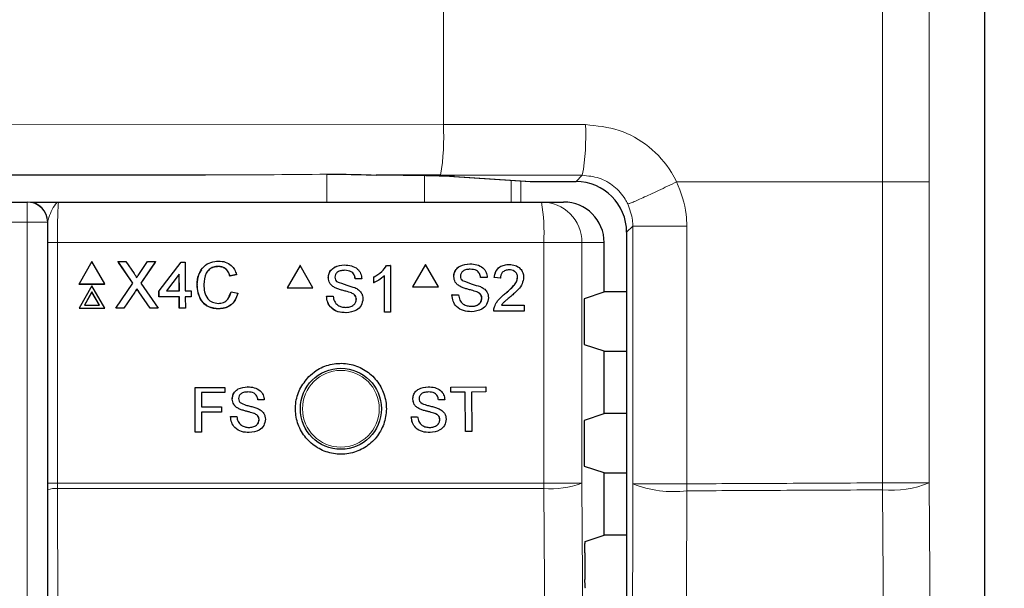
# Paper-space layout 'Blatt3' of a CAD drawing. Header units: millimetres. Extents: x 5 to 418, y 2 to 292.
# Tile 39 of 55: x 125 to 137, y 190 to 197. Entities that reach past the tile are written whole.
import ezdxf

# ---------------------------------------------------------------- set-up
doc = ezdxf.new("R2010")
doc.units = ezdxf.units.MM
doc.layers.add('SLD-0', color=7, linetype='Continuous')
doc.styles.add('SLDTEXTSTYLE1', font='TXT', dxfattribs={"width": 0.605})
doc.dimstyles.new('SLDDIMSTYLE1', dxfattribs={"dimtxt": 3.5, "dimasz": 3.5, "dimexe": 0, "dimexo": 0.0625, "dimgap": 0.875, "dimtad": 1, "dimdec": 1, "dimlfac": 4, "dimrnd": 1e-09, "dimzin": 12, "dimdsep": 46, "dimtxsty": 'SLDTEXTSTYLE1', "dimsah": 1, "dimcen": 0.09, "dimadec": 0, "dimazin": 3, "dimtfac": 1, "dimtofl": 0, "dimtmove": 0, "dimatfit": 3, "dimfxl": 1, "dimfrac": 2, "dimtolj": 1, "dimtzin": 12, "dimarcsym": 0})

# ---------------------------------------------------------------- blocks, each defined once
blk = doc.blocks.new('_D_14')
at = {"layer": 'SLD-0', "color": 7}
for p, q in [((135.067, 252.015), (148.992, 252.015)), ((147.992, 252.015), (147.992, 99.325)), ((134.526, 99.325), (148.992, 99.325))]:
    blk.add_line(p, q, dxfattribs=at)
for points in [[(147.992, 252.015), (147.532, 248.515), (148.452, 248.515)], [(147.992, 99.325), (148.452, 102.825), (147.532, 102.825)]]:
    blk.add_solid(points, dxfattribs=at)
at = {"layer": 'SLD-0', "color": 7, "insert": (143.48, 169.654), "char_height": 3.5, "attachment_point": 1, "rotation": 90, "style": 'SLDTEXTSTYLE1'}
blk.add_mtext('610,8', dxfattribs=at)

psp = doc.layouts.new('Blatt3')

# ---------------------------------------------------------------- linework, layer by layer
at = {"color": 7, "linetype": 'Continuous', "lineweight": 18}
for p, q in [((136.6759, 131.8449), (136.6759, 214.5853)), ((129.9952, 214.3511), (129.9952, 195.4719)), ((135.4151, 194.7651), (135.4151, 214.3573)), ((135.9916, 214.3573), (135.9916, 194.7651)), ((117.3338, 195.484), (129.9952, 195.4719)), ((127.0575, 194.8498), (117.2997, 194.8591)), ((128.5554, 194.5151), (128.5554, 194.8574)), ((129.7628, 194.8405), (129.7628, 194.5151)), ((130.1319, 194.8287), (131.0752, 194.7673)), ((131.6316, 194.7673), (131.7095, 194.8452)), ((130.8295, 194.5151), (130.8295, 194.783)), ((130.9502, 194.7751), (130.9502, 194.5151)), ((131.0671, 194.7675), (131.0752, 194.7673)), ((135.4151, 194.7651), (132.8738, 194.7651)), ((135.4152, 191.0513), (135.4152, 194.7651)), ((135.9916, 194.7651), (135.9916, 191.0513)), ((124.8586, 194.5151), (124.8586, 194.2651)), ((124.8586, 194.2651), (109.1, 194.2651)), ((124.8586, 173.348), (124.8586, 194.2651)), ((125.1086, 194.2651), (124.8586, 194.2651)), ((125.1086, 194.2651), (125.1086, 173.348)), ((125.1111, 194.2651), (125.1086, 194.2651)), ((132.333, 194.2189), (132.2565, 194.1424)), ((132.9996, 194.2189), (132.333, 194.2189)), ((132.333, 191.0393), (132.333, 194.2189)), ((132.9996, 194.2189), (132.9996, 193.5939)), ((125.1102, 191.0484), (125.1102, 194.0151)), ((125.1102, 194.0151), (125.231, 194.0151)), ((125.231, 194.0151), (125.231, 191.0484)), ((131.2336, 194.0151), (125.231, 194.0151)), ((131.2336, 191.0484), (131.2336, 194.0151)), ((131.7044, 194.0151), (131.2336, 194.0151)), ((131.7044, 194.0151), (131.7044, 191.0484)), ((131.9793, 194.0151), (131.7044, 194.0151)), ((132.9996, 193.5939), (132.9996, 191.0393)), ((126.1855, 193.404), (126.1846, 193.402)), ((126.2361, 193.4093), (126.2352, 193.4073)), ((135.4152, 191.0513), (135.9916, 191.0513)), ((125.1102, 191.0484), (125.231, 191.0484)), ((125.1151, 188.917), (125.1103, 190.9655)), ((125.231, 191.0484), (125.2312, 190.9821)), ((125.231, 191.0484), (131.2336, 191.0484)), ((125.2312, 190.9821), (125.236, 188.9193)), ((131.2333, 190.9821), (125.2312, 190.9821)), ((131.7044, 191.0484), (131.2336, 191.0484)), ((132.9996, 191.0393), (132.333, 191.0393))]:
    psp.add_line(p, q, dxfattribs=at)
at = {"color": 7, "linetype": 'Continuous', "lineweight": 25}
for p, q in [((136.676, 131.8449), (136.676, 214.5853)), ((105.3963, 194.8498), (127.0575, 194.8498)), ((128.5634, 194.8586), (128.5634, 194.8566)), ((129.961, 194.847), (129.1631, 194.8477)), ((130.1237, 194.829), (131.0671, 194.7675)), ((130.1237, 194.829), (130.1319, 194.8287)), ((131.0752, 194.7673), (131.6316, 194.7673)), ((109.1, 194.5151), (124.8586, 194.5151)), ((124.8586, 194.5151), (124.8611, 194.5151)), ((125.2461, 194.5151), (131.2051, 194.5151)), ((131.2051, 194.5151), (131.4786, 194.5151)), ((132.2565, 194.1424), (132.2565, 142.0627)), ((131.9793, 193.4063), (131.9793, 194.0151)), ((125.6551, 193.7799), (125.4973, 193.5058)), ((125.8146, 193.5058), (125.6551, 193.7799)), ((125.979, 193.7799), (125.9781, 193.778)), ((126.1627, 193.5151), (125.979, 193.7799)), ((125.979, 193.7799), (126.0766, 193.7799)), ((126.1616, 193.5135), (125.9841, 193.7693)), ((126.0766, 193.7799), (126.1773, 193.6348)), ((126.2447, 193.6347), (126.3441, 193.7799)), ((126.4431, 193.7799), (126.261, 193.5142)), ((126.4342, 193.7662), (126.2612, 193.5139)), ((126.3441, 193.7799), (126.4431, 193.7799)), ((126.4431, 193.7799), (126.4422, 193.778)), ((126.485, 193.4198), (126.7565, 193.7726)), ((126.7565, 193.7726), (126.808, 193.7726)), ((126.808, 193.7726), (126.8091, 193.4198)), ((128.2251, 193.7318), (128.0665, 193.4568)), ((128.2251, 193.7318), (128.224, 193.7318)), ((128.3837, 193.4568), (128.2251, 193.7318)), ((128.7743, 193.7392), (128.7732, 193.7392)), ((129.2934, 193.7318), (129.2922, 193.7318)), ((129.2934, 193.7318), (129.3408, 193.7318)), ((129.3408, 193.7318), (129.3396, 193.7318)), ((129.3408, 193.7318), (129.3408, 193.1568)), ((129.7738, 193.7451), (129.6153, 193.4701)), ((129.7738, 193.7451), (129.7725, 193.7451)), ((129.9324, 193.4701), (129.7738, 193.7451)), ((130.3228, 193.7525), (130.3216, 193.7525)), ((130.8081, 193.7451), (130.8068, 193.7451)), ((126.7348, 193.6263), (126.5759, 193.4198)), ((126.7339, 193.6243), (126.5765, 193.4198)), ((126.7348, 193.6263), (126.7339, 193.6243)), ((126.7345, 193.4198), (126.7339, 193.6243)), ((126.7354, 193.4198), (126.7348, 193.6263)), ((127.2163, 193.7211), (127.2154, 193.7191)), ((127.4411, 193.6187), (127.3601, 193.6013)), ((127.361, 193.6033), (127.3601, 193.6013)), ((127.442, 193.6207), (127.361, 193.6033)), ((127.442, 193.6207), (127.4411, 193.6187)), ((129.2671, 193.1568), (129.2671, 193.6049)), ((125.4973, 193.5058), (125.4963, 193.5038)), ((125.4963, 193.5038), (125.8136, 193.5038)), ((125.4973, 193.5058), (125.8146, 193.5058)), ((125.8146, 193.5058), (125.8136, 193.5038)), ((125.9513, 193.2067), (126.1627, 193.5151)), ((126.261, 193.5142), (126.4743, 193.2067)), ((126.9562, 193.4976), (126.9553, 193.4956)), ((128.5749, 193.5818), (128.5738, 193.5818)), ((128.9063, 193.5697), (128.9052, 193.5697)), ((128.9873, 193.5697), (128.9063, 193.5697)), ((129.1346, 193.5881), (129.1334, 193.5881)), ((129.1346, 193.5201), (129.1334, 193.5201)), ((129.1346, 193.5201), (129.1346, 193.5881)), ((130.1235, 193.595), (130.1222, 193.595)), ((130.4548, 193.5829), (130.4535, 193.5829)), ((130.5357, 193.5829), (130.4548, 193.5829)), ((130.6241, 193.5829), (130.6228, 193.5829)), ((130.6977, 193.5756), (130.6241, 193.5829)), ((130.6977, 193.5756), (130.6964, 193.5756)), ((130.9112, 193.5857), (130.9099, 193.5857)), ((125.656, 193.4809), (125.4981, 193.2067)), ((125.6562, 193.4061), (125.5629, 193.2441)), ((125.6553, 193.4041), (125.5632, 193.2441)), ((125.6562, 193.4061), (125.6553, 193.4041)), ((125.7484, 193.2441), (125.6553, 193.4041)), ((125.8155, 193.2067), (125.656, 193.4809)), ((125.7504, 193.2441), (125.6562, 193.4061)), ((126.1846, 193.402), (126.0492, 193.2047)), ((126.1855, 193.404), (126.0502, 193.2067)), ((126.2124, 193.4434), (126.2115, 193.4414)), ((126.3757, 193.2047), (126.2352, 193.4073)), ((126.3766, 193.2067), (126.2361, 193.4093)), ((126.485, 193.4198), (126.484, 193.4178)), ((126.4842, 193.3444), (126.484, 193.4178)), ((126.4852, 193.3464), (126.485, 193.4198)), ((126.5759, 193.4198), (126.7354, 193.4198)), ((126.8091, 193.4198), (126.8828, 193.4198)), ((126.8828, 193.4198), (126.883, 193.3464)), ((127.3513, 193.3546), (127.3754, 193.407)), ((127.3764, 193.409), (127.3754, 193.407)), ((127.3764, 193.409), (127.4574, 193.3902)), ((128.0665, 193.4568), (128.0653, 193.4568)), ((128.0665, 193.4568), (128.3837, 193.4568)), ((128.6597, 193.4575), (128.6586, 193.4575)), ((128.8598, 193.3938), (128.8587, 193.3938)), ((129.6153, 193.4701), (129.6139, 193.4701)), ((129.6153, 193.4701), (129.9324, 193.4701)), ((130.1014, 193.3691), (130.1001, 193.3691)), ((130.1014, 193.3691), (130.1824, 193.3691)), ((130.2083, 193.4707), (130.207, 193.4707)), ((130.4083, 193.407), (130.407, 193.407)), ((130.7568, 193.3852), (130.7555, 193.3852)), ((131.7368, 193.3256), (131.9793, 193.4063)), ((132.2565, 193.4063), (131.9793, 193.4063)), ((125.5629, 193.2441), (125.7504, 193.2441)), ((126.4852, 193.3464), (126.4842, 193.3444)), ((126.7347, 193.3444), (126.4842, 193.3444)), ((126.7356, 193.3464), (126.4852, 193.3464)), ((126.7356, 193.3464), (126.7347, 193.3444)), ((126.7351, 193.2047), (126.7347, 193.3444)), ((126.7361, 193.2067), (126.7356, 193.3464)), ((126.883, 193.3464), (126.8093, 193.3464)), ((126.8093, 193.3464), (126.8097, 193.2067)), ((126.882, 193.3444), (126.8093, 193.3444)), ((126.883, 193.3464), (126.882, 193.3444)), ((128.5528, 193.3559), (128.5517, 193.3559)), ((128.5528, 193.3559), (128.6338, 193.3559)), ((128.6338, 193.3559), (128.6327, 193.3559)), ((128.921, 193.3161), (128.9199, 193.3161)), ((130.4695, 193.3294), (130.4682, 193.3294)), ((130.7113, 193.2438), (130.9922, 193.2438)), ((130.9922, 193.2438), (130.9922, 193.1701)), ((125.4981, 193.2067), (125.4972, 193.2047)), ((125.4972, 193.2047), (125.8145, 193.2047)), ((125.4981, 193.2067), (125.8155, 193.2067)), ((125.8155, 193.2067), (125.8145, 193.2047)), ((125.9513, 193.2067), (125.9504, 193.2047)), ((126.0492, 193.2047), (125.9504, 193.2047)), ((126.0502, 193.2067), (125.9513, 193.2067)), ((126.0502, 193.2067), (126.0492, 193.2047)), ((126.3766, 193.2067), (126.3757, 193.2047)), ((126.4734, 193.2047), (126.3757, 193.2047)), ((126.4743, 193.2067), (126.3766, 193.2067)), ((126.4743, 193.2067), (126.4734, 193.2047)), ((126.7361, 193.2067), (126.7351, 193.2047)), ((126.8088, 193.2047), (126.7351, 193.2047)), ((126.8097, 193.2067), (126.7361, 193.2067)), ((126.8097, 193.2067), (126.8088, 193.2047)), ((127.2234, 193.1994), (127.2225, 193.1974)), ((128.7934, 193.1495), (128.7923, 193.1495)), ((129.2671, 193.1568), (129.266, 193.1568)), ((129.3408, 193.1568), (129.2671, 193.1568)), ((130.3419, 193.1627), (130.3407, 193.1627)), ((130.6167, 193.1701), (130.6154, 193.1701)), ((130.9922, 193.1701), (130.6167, 193.1701)), ((130.6244, 193.2212), (130.6231, 193.2212)), ((131.7303, 193.2006), (131.7303, 192.8795)), ((131.9793, 192.6738), (131.7368, 192.7546)), ((131.9793, 191.9063), (131.9793, 192.6738)), ((131.9793, 192.6738), (132.2565, 192.6738)), ((126.9299, 192.2277), (127.2962, 192.2283)), ((126.9304, 192.2277), (126.9299, 192.2277)), ((126.9309, 191.6777), (126.9299, 192.2277)), ((126.9304, 192.2277), (127.2968, 192.2283)), ((126.9314, 191.6777), (126.9304, 192.2277)), ((127.2969, 192.1649), (127.008, 192.1644)), ((127.008, 192.1644), (127.0083, 191.9881)), ((127.2968, 192.2283), (127.2962, 192.2283)), ((127.2968, 192.2283), (127.2969, 192.1649)), ((127.5791, 192.2359), (127.5786, 192.2359)), ((129.8067, 192.2357), (129.8061, 192.2357)), ((130.0879, 192.2314), (130.0873, 192.2314)), ((130.0879, 192.2314), (130.5174, 192.2357)), ((130.0885, 192.168), (130.0879, 192.2314)), ((130.0885, 192.168), (130.0879, 192.168)), ((130.2646, 192.1697), (130.0885, 192.168)), ((130.2694, 191.6832), (130.2646, 192.1697)), ((130.518, 192.1722), (130.342, 192.1705)), ((130.342, 192.1705), (130.3468, 191.684)), ((130.5174, 192.2357), (130.5168, 192.2357)), ((130.5174, 192.2357), (130.518, 192.1722)), ((127.3886, 192.0849), (127.3881, 192.0849)), ((127.7057, 192.0739), (127.7051, 192.0739)), ((127.7832, 192.0741), (127.7057, 192.0739)), ((129.6176, 192.0832), (129.6169, 192.0832)), ((129.9345, 192.0748), (129.9339, 192.0748)), ((130.012, 192.0755), (129.9345, 192.0748)), ((127.0083, 191.9881), (127.2549, 191.9885)), ((127.0083, 191.9881), (127.1584, 191.9883)), ((127.255, 191.925), (127.0085, 191.9246)), ((127.0085, 191.9246), (127.0089, 191.6778)), ((127.2549, 191.9885), (127.2544, 191.9885)), ((127.2549, 191.9885), (127.255, 191.925)), ((127.4699, 191.9662), (127.4694, 191.9662)), ((127.6615, 191.9056), (127.661, 191.9056)), ((129.6998, 191.9651), (129.6992, 191.9651)), ((129.8917, 191.9061), (129.8911, 191.9061)), ((131.7368, 191.8256), (131.9793, 191.9063)), ((132.2565, 191.9063), (131.9793, 191.9063)), ((127.3673, 191.8688), (127.4448, 191.869)), ((127.3678, 191.8688), (127.3673, 191.8688)), ((127.3678, 191.8688), (127.4453, 191.869)), ((127.4453, 191.869), (127.4448, 191.869)), ((127.7202, 191.8314), (127.7197, 191.8315)), ((129.5979, 191.8669), (129.6305, 191.8673)), ((129.5986, 191.8669), (129.5979, 191.8669)), ((129.5986, 191.8669), (129.676, 191.8677)), ((129.676, 191.8677), (129.6754, 191.8677)), ((129.951, 191.8324), (129.9504, 191.8324)), ((126.9314, 191.6777), (126.9309, 191.6777)), ((127.0089, 191.6778), (126.9314, 191.6777)), ((130.2694, 191.6832), (130.2687, 191.6832)), ((130.3468, 191.684), (130.2694, 191.6832)), ((131.7303, 191.7006), (131.7303, 191.3795)), ((131.9793, 191.1738), (131.7368, 191.2546)), ((131.9793, 190.4063), (131.9793, 191.1738)), ((131.9793, 191.1738), (132.2565, 191.1738)), ((125.1103, 190.9655), (125.1102, 191.0484)), ((131.7463, 190.3287), (131.9793, 190.4063)), ((132.2565, 190.4063), (131.9793, 190.4063)), ((131.7399, 190.1872), (131.7422, 189.859))]:
    psp.add_line(p, q, dxfattribs=at)
at = {"color": 7, "linetype": 'Continuous', "lineweight": 18, "flags": 128}
for points in [[(135.9916, 191.0513), (136.0246, 186.5544), (136.0576, 182.0575), (136.1213, 173.3768)], [(131.3585, 173.2913), (131.3515, 174.2823), (131.3234, 178.2466), (131.2333, 190.9821)], [(131.7044, 191.0484), (131.7667, 182.1998), (131.829, 173.3576)], [(132.2901, 173.3611), (132.3004, 177.6137), (132.3113, 182.1112), (132.3277, 188.8574), (132.333, 191.0393)], [(132.9996, 190.9532), (132.9966, 189.7151), (132.9845, 184.7629), (132.9724, 179.8108), (132.9565, 173.275)], [(135.5452, 173.2907), (135.5361, 174.5286), (135.4997, 179.4802), (135.4632, 184.4317), (135.4152, 190.9652)]]:
    psp.add_lwpolyline(points, dxfattribs=at)
at = {"color": 7, "linetype": 'Continuous', "lineweight": 25}
psp.add_circle((128.7293, 191.9651), 0.5, dxfattribs=at)
at = {"color": 7, "linetype": 'Continuous', "lineweight": 18}
psp.add_circle((128.7293, 191.9651), 0.4737, dxfattribs=at)
for centre, radius, start, end in [((126.9909, 195.3226), 3.008, 350.90219, 2.84459), ((129.0793, 195.321), 2.6729, 349.74712, 3.19878), ((124.8586, 194.2651), 0.25, 359.99564, 89.99564), ((129.0199, 194.1397), 2.2172, 356.77863, 9.748), ((131.2047, 194.0154), 0.4997, 359.96074, 89.96069), ((127.3006, 191.0083), 8.1147, 359.69617, 0.30383), ((135.5285, 192.1797), 1.2198, 264.66989, 292.31353), ((125.2035, 190.7348), 0.2488, 83.61302, 112.00331), ((122.5334, 191.0482), 8.7002, 359.56407, 0.00076), ((131.3282, 192.0147), 1.037, 264.75278, 291.27288), ((132.8346, 192.2987), 1.3556, 248.28543, 276.99028), ((123.6986, 190.9962), 9.3011, 359.73474, 0.26526)]:
    psp.add_arc(centre, radius, start, end, dxfattribs=at)
at = {"color": 7, "linetype": 'Continuous', "lineweight": 25}
for centre, radius, start, end in [((131.0752, 194.8923), 0.125, 266.27284, 270), ((124.8611, 194.2651), 0.25, 359.99564, 89.99564)]:
    psp.add_arc(centre, radius, start, end, dxfattribs=at)
at = {"color": 7, "linetype": 'Continuous', "lineweight": 18}
for centre, major_axis, ratio, start_param, end_param in [((116.3413, 191.1255), (250, 0), 0.0174114, 1.5091301, 1.5161535), ((126.898, 195.4748), (9.1617, -0.0087), 0.0682186, 4.7298684, 4.8952444), ((116.3413, 190.5006), (249.375, 0), 0.0174551, 1.5091301, 1.5161535)]:
    psp.add_ellipse(centre, major_axis=major_axis, ratio=ratio, start_param=start_param, end_param=end_param, dxfattribs=at)
at = {"color": 7, "linetype": 'Continuous', "lineweight": 25}
for centre, major_axis, ratio, start_param, end_param in [((128.5622, 194.8214), (1.625, 0), 0.0174551, 0.2617994, 1.192045), ((131.6314, 194.1421), (0.4421, 0.4421), 0.9995737, 5.4979394, 7.0684312), ((131.4786, 194.0151), (-0.5007, 0), 0.9986295, 3.1415927, 4.712389), ((131.7369, 193.2006), (0, 0.125), 0.0524078, 0.0174533, 1.5707963), ((131.7369, 192.8795), (0, 0.125), 0.0524078, 1.5707963, 3.1241394), ((131.7369, 191.7006), (0, 0.125), 0.0524078, 0.0174533, 1.5707963), ((131.7369, 191.3795), (0, 0.125), 0.0524078, 1.5707963, 3.1241394)]:
    psp.add_ellipse(centre, major_axis=major_axis, ratio=ratio, start_param=start_param, end_param=end_param, dxfattribs=at)
at = {"color": 7, "linetype": 'Continuous', "lineweight": 18}
for points, knots in [([(131.748, 195.4701), (131.889, 195.4561), (132.171, 195.4282), (132.5448, 195.2116), (132.7675, 194.967), (132.8534, 194.8039), (132.8739, 194.7651)], [0, 0, 0, 0, 0.3020772, 0.6039943, 0.9057241, 1, 1, 1, 1]), ([(131.7095, 194.8452), (131.7798, 194.8382), (131.9204, 194.824), (132.1066, 194.7156), (132.2175, 194.5932), (132.2603, 194.5115), (132.2705, 194.4921)], [0, 0, 0, 0, 0.3018943, 0.6038663, 0.9057108, 1, 1, 1, 1]), ([(132.8739, 194.7651), (132.9246, 194.6328), (132.9927, 194.4553), (132.9982, 194.2669), (132.9996, 194.2189)], [0, 0, 0, 0, 0.7452168, 1, 1, 1, 1]), ([(125.2461, 194.5151), (125.2459, 194.5151), (125.2365, 194.515), (125.2106, 194.5024), (125.1717, 194.4354), (125.1257, 194.3363), (125.1152, 194.2849), (125.1111, 194.2651)], [0, 0, 0, 0, 0.003577, 0.2011615, 0.5475944, 0.8255022, 1, 1, 1, 1]), ([(125.2461, 194.5151), (125.245, 194.5126), (125.2422, 194.5065), (125.2379, 194.4463), (125.2341, 194.3333), (125.2315, 194.1835), (125.2312, 194.0712), (125.231, 194.0151)], [0, 0, 0, 0, 0.1421486, 0.3569338, 0.5714134, 0.7857204, 1, 1, 1, 1]), ([(132.2705, 194.4921), (132.2957, 194.4259), (132.3296, 194.3372), (132.3323, 194.2429), (132.333, 194.2189)], [0, 0, 0, 0, 0.7453174, 1, 1, 1, 1]), ([(132.9996, 191.0393), (133.3845, 191.0411), (134.1899, 191.0449), (134.9949, 191.0491), (135.4152, 191.0513)], [0, 0, 0, 0, 0.4778749, 1, 1, 1, 1]), ([(135.4152, 190.9652), (134.9949, 190.963), (134.1899, 190.9588), (133.3845, 190.955), (132.9996, 190.9532)], [0, 0, 0, 0, 0.5221251, 1, 1, 1, 1])]:
    psp.add_open_spline(points, degree=3, knots=knots, dxfattribs=at)
at = {"color": 7, "linetype": 'Continuous', "lineweight": 25}
for points, knots in [([(128.5634, 194.8586), (128.5992, 194.8589), (128.8056, 194.8602), (129.0013, 194.8534), (129.1631, 194.8477)], [0, 0, 0, 0, 0.1737268, 1, 1, 1, 1]), ([(124.8997, 194.5151), (124.9007, 194.5151), (124.9167, 194.5151), (125.039, 194.5151), (125.1668, 194.5151), (125.2456, 194.5151), (125.2461, 194.5151)], [0, 0, 0, 0, 0.0281125, 0.4330127, 0.9963556, 1, 1, 1, 1]), ([(125.1102, 194.0151), (125.1103, 194.0855), (125.1104, 194.1716), (125.111, 194.2507), (125.1111, 194.2651)], [0, 0, 0, 0, 0.818315, 1, 1, 1, 1]), ([(126.9562, 193.4976), (126.9592, 193.5389), (126.9651, 193.6214), (127.0288, 193.7227), (127.1227, 193.7782), (127.1876, 193.7842), (127.2201, 193.7873)], [0, 0, 0, 0, 0.2804925, 0.5595697, 0.7796153, 1, 1, 1, 1]), ([(127.2201, 193.7873), (127.2482, 193.7852), (127.3045, 193.7811), (127.3736, 193.7395), (127.4199, 193.6831), (127.4346, 193.6415), (127.442, 193.6207)], [0, 0, 0, 0, 0.2800806, 0.5594487, 0.7795488, 1, 1, 1, 1]), ([(128.5738, 193.5818), (128.5757, 193.5995), (128.5795, 193.6349), (128.6082, 193.6814), (128.6704, 193.7293), (128.7308, 193.7352), (128.7732, 193.7392)], [0, 0, 0, 0, 0.1870287, 0.3741238, 0.5611402, 1, 1, 1, 1]), ([(128.5749, 193.5818), (128.5769, 193.5995), (128.5807, 193.6349), (128.6093, 193.6814), (128.6715, 193.7293), (128.732, 193.7352), (128.7743, 193.7392)], [0, 0, 0, 0, 0.1870287, 0.3741238, 0.5611402, 1, 1, 1, 1]), ([(128.7743, 193.7392), (128.8028, 193.7374), (128.8596, 193.7339), (128.9331, 193.6977), (128.9781, 193.6366), (128.9842, 193.592), (128.9873, 193.5697)], [0, 0, 0, 0, 0.2807972, 0.5601508, 0.7798767, 1, 1, 1, 1]), ([(129.1334, 193.5881), (129.1692, 193.6084), (129.2332, 193.6446), (129.2742, 193.7052), (129.2922, 193.7318)], [0, 0, 0, 0, 0.5604274, 1, 1, 1, 1]), ([(129.1346, 193.5881), (129.1704, 193.6084), (129.2343, 193.6446), (129.2753, 193.7052), (129.2934, 193.7318)], [0, 0, 0, 0, 0.5604274, 1, 1, 1, 1]), ([(130.1222, 193.595), (130.1241, 193.6127), (130.128, 193.6482), (130.1566, 193.6947), (130.2188, 193.7426), (130.2792, 193.7484), (130.3215, 193.7525)], [0, 0, 0, 0, 0.1870287, 0.3741238, 0.5611402, 1, 1, 1, 1]), ([(130.1235, 193.595), (130.1254, 193.6127), (130.1293, 193.6482), (130.1579, 193.6947), (130.2201, 193.7426), (130.2805, 193.7484), (130.3228, 193.7525)], [0, 0, 0, 0, 0.1870287, 0.3741238, 0.5611402, 1, 1, 1, 1]), ([(130.3228, 193.7525), (130.3513, 193.7507), (130.4081, 193.7471), (130.4815, 193.711), (130.5265, 193.6499), (130.5327, 193.6053), (130.5357, 193.5829)], [0, 0, 0, 0, 0.2807972, 0.5601508, 0.7798767, 1, 1, 1, 1]), ([(130.6228, 193.5829), (130.627, 193.6084), (130.6355, 193.6593), (130.6848, 193.7157), (130.7464, 193.7418), (130.7866, 193.744), (130.8068, 193.7451)], [0, 0, 0, 0, 0.2802352, 0.558893, 0.7791323, 1, 1, 1, 1]), ([(130.6241, 193.5829), (130.6283, 193.6084), (130.6368, 193.6593), (130.6861, 193.7157), (130.7478, 193.7418), (130.788, 193.744), (130.8081, 193.7451)], [0, 0, 0, 0, 0.2802352, 0.558893, 0.7791323, 1, 1, 1, 1]), ([(130.8081, 193.7451), (130.8332, 193.7434), (130.8832, 193.7399), (130.943, 193.7001), (130.9795, 193.6454), (130.983, 193.6061), (130.9848, 193.5864)], [0, 0, 0, 0, 0.2804823, 0.5596436, 0.7797486, 1, 1, 1, 1]), ([(126.1773, 193.6348), (126.1838, 193.625), (126.1928, 193.6114), (126.204, 193.5935), (126.2062, 193.5846), (126.2073, 193.5801)], [0, 0, 0, 0, 0.5612769, 0.7817626, 1, 1, 1, 1]), ([(126.2073, 193.5801), (126.2143, 193.5903), (126.2267, 193.6085), (126.2392, 193.6267), (126.2447, 193.6347)], [0, 0, 0, 0, 0.5599999, 1, 1, 1, 1]), ([(126.9553, 193.4956), (126.9566, 193.538), (126.9586, 193.6052), (126.9983, 193.6581), (127.0129, 193.6776)], [0, 0, 0, 0, 0.6315766, 1, 1, 1, 1]), ([(127.2163, 193.7211), (127.196, 193.7197), (127.1555, 193.717), (127.1013, 193.6862), (127.0458, 193.6157), (127.0408, 193.5465), (127.0372, 193.4979)], [0, 0, 0, 0, 0.1872234, 0.3739058, 0.5607363, 1, 1, 1, 1]), ([(127.2154, 193.7191), (127.1953, 193.7176), (127.1552, 193.7145), (127.1089, 193.6914), (127.092, 193.6681), (127.087, 193.6612)], [0, 0, 0, 0, 0.4126209, 0.8240494, 1, 1, 1, 1]), ([(127.3601, 193.6013), (127.3537, 193.6192), (127.341, 193.6547), (127.3052, 193.6955), (127.2601, 193.7165), (127.2303, 193.7182), (127.2154, 193.7191)], [0, 0, 0, 0, 0.2805533, 0.55973893, 0.77965382, 1, 1, 1, 1]), ([(127.361, 193.6033), (127.3546, 193.6212), (127.3419, 193.6567), (127.3061, 193.6975), (127.261, 193.7185), (127.2312, 193.7202), (127.2163, 193.7211)], [0, 0, 0, 0, 0.2805533, 0.5597389, 0.7796538, 1, 1, 1, 1]), ([(128.7775, 193.6729), (128.7619, 193.6723), (128.7307, 193.6712), (128.6893, 193.6551), (128.661, 193.624), (128.6576, 193.5994), (128.6559, 193.5871)], [0, 0, 0, 0, 0.2812903, 0.5608202, 0.7806803, 1, 1, 1, 1]), ([(128.9051, 193.5697), (128.902, 193.5869), (128.8959, 193.6211), (128.8496, 193.6681), (128.8041, 193.6711), (128.7764, 193.6729)], [0, 0, 0, 0, 0.2810967, 0.5602874, 1, 1, 1, 1]), ([(128.9063, 193.5697), (128.9032, 193.5869), (128.8971, 193.6211), (128.8507, 193.6681), (128.8053, 193.6711), (128.7775, 193.6729)], [0, 0, 0, 0, 0.2810967, 0.5602874, 1, 1, 1, 1]), ([(129.2671, 193.6049), (129.2444, 193.5859), (129.2037, 193.552), (129.1557, 193.5299), (129.1346, 193.5201)], [0, 0, 0, 0, 0.5596859, 1, 1, 1, 1]), ([(130.3261, 193.6861), (130.3104, 193.6856), (130.2793, 193.6844), (130.2378, 193.6683), (130.2095, 193.6372), (130.2062, 193.6126), (130.2045, 193.6003)], [0, 0, 0, 0, 0.2812903, 0.5608202, 0.7806803, 1, 1, 1, 1]), ([(130.4534, 193.5829), (130.4504, 193.6001), (130.4442, 193.6344), (130.3979, 193.6814), (130.3525, 193.6843), (130.3247, 193.6861)], [0, 0, 0, 0, 0.28109672, 0.56028736, 1, 1, 1, 1]), ([(130.4548, 193.5829), (130.4517, 193.6001), (130.4455, 193.6344), (130.3992, 193.6814), (130.3538, 193.6843), (130.3261, 193.6861)], [0, 0, 0, 0, 0.2810967, 0.5602874, 1, 1, 1, 1]), ([(130.8065, 193.6788), (130.7906, 193.6776), (130.7589, 193.6752), (130.7208, 193.6494), (130.7004, 193.6129), (130.6986, 193.588), (130.6977, 193.5756)], [0, 0, 0, 0, 0.2804101, 0.559489, 0.7793747, 1, 1, 1, 1]), ([(130.9112, 193.5857), (130.9092, 193.6004), (130.9054, 193.6298), (130.8755, 193.6606), (130.8411, 193.6767), (130.818, 193.6781), (130.8065, 193.6788)], [0, 0, 0, 0, 0.2790799, 0.5586119, 0.7790431, 1, 1, 1, 1]), ([(127.2225, 193.1974), (127.1794, 193.2005), (127.0936, 193.2068), (127.0026, 193.2939), (126.9626, 193.396), (126.9577, 193.4624), (126.9553, 193.4956)], [0, 0, 0, 0, 0.2799551, 0.5580876, 0.7789116, 1, 1, 1, 1]), ([(127.2234, 193.1994), (127.1804, 193.2025), (127.0945, 193.2088), (127.0035, 193.2959), (126.9636, 193.398), (126.9586, 193.4644), (126.9562, 193.4976)], [0, 0, 0, 0, 0.2799551, 0.5580876, 0.7789116, 1, 1, 1, 1]), ([(127.0372, 193.4979), (127.0389, 193.4671), (127.0423, 193.4058), (127.076, 193.3234), (127.1428, 193.274), (127.1914, 193.2683), (127.2156, 193.2655)], [0, 0, 0, 0, 0.281245, 0.5607156, 0.780138, 1, 1, 1, 1]), ([(128.6597, 193.4575), (128.6468, 193.4648), (128.6211, 193.4795), (128.5841, 193.5198), (128.5784, 193.5583), (128.5749, 193.5818)], [0, 0, 0, 0, 0.2814452, 0.5622732, 1, 1, 1, 1]), ([(128.6559, 193.5871), (128.6569, 193.5763), (128.6587, 193.5572), (128.6711, 193.5427), (128.6765, 193.5363)], [0, 0, 0, 0, 0.5596169, 1, 1, 1, 1]), ([(128.6765, 193.5363), (128.7181, 193.5204), (128.7925, 193.4921), (128.8687, 193.4692), (128.9024, 193.4591)], [0, 0, 0, 0, 0.5583825, 1, 1, 1, 1]), ([(130.2083, 193.4707), (130.1954, 193.4781), (130.1696, 193.4927), (130.1327, 193.5331), (130.127, 193.5716), (130.1235, 193.595)], [0, 0, 0, 0, 0.2814452, 0.5622732, 1, 1, 1, 1]), ([(130.2045, 193.6003), (130.2055, 193.5896), (130.2072, 193.5704), (130.2196, 193.5559), (130.2251, 193.5495)], [0, 0, 0, 0, 0.5596169, 1, 1, 1, 1]), ([(130.2251, 193.5495), (130.2666, 193.5337), (130.341, 193.5054), (130.4172, 193.4825), (130.4509, 193.4723)], [0, 0, 0, 0, 0.5583825, 1, 1, 1, 1]), ([(130.7555, 193.3852), (130.7922, 193.4166), (130.8433, 193.4603), (130.8997, 193.5287), (130.9065, 193.5667), (130.9098, 193.5857)], [0, 0, 0, 0, 0.56131265, 0.78138587, 1, 1, 1, 1]), ([(130.7568, 193.3852), (130.7935, 193.4166), (130.8446, 193.4603), (130.901, 193.5287), (130.9078, 193.5667), (130.9112, 193.5857)], [0, 0, 0, 0, 0.5613127, 0.7813859, 1, 1, 1, 1]), ([(130.9848, 193.5864), (130.9809, 193.5589), (130.9731, 193.5039), (130.9114, 193.4243), (130.8581, 193.3785), (130.8255, 193.3505)], [0, 0, 0, 0, 0.2787415, 0.5588337, 1, 1, 1, 1]), ([(126.2115, 193.4414), (126.2064, 193.4341), (126.1974, 193.421), (126.1885, 193.4078), (126.1846, 193.402)], [0, 0, 0, 0, 0.5600016, 1, 1, 1, 1]), ([(126.2124, 193.4434), (126.2074, 193.436), (126.1983, 193.423), (126.1894, 193.4098), (126.1855, 193.404)], [0, 0, 0, 0, 0.5600016, 1, 1, 1, 1]), ([(126.2352, 193.4073), (126.2308, 193.4136), (126.2228, 193.425), (126.215, 193.4364), (126.2115, 193.4414)], [0, 0, 0, 0, 0.5599998, 1, 1, 1, 1]), ([(126.2361, 193.4093), (126.2317, 193.4156), (126.2238, 193.427), (126.2159, 193.4384), (126.2124, 193.4434)], [0, 0, 0, 0, 0.5599998, 1, 1, 1, 1]), ([(127.2156, 193.2655), (127.2377, 193.2677), (127.2818, 193.2719), (127.3489, 193.3205), (127.3659, 193.3755), (127.3764, 193.409)], [0, 0, 0, 0, 0.28071123, 0.56090458, 1, 1, 1, 1]), ([(127.4565, 193.3882), (127.4471, 193.3589), (127.4282, 193.3003), (127.3678, 193.2363), (127.2951, 193.2021), (127.2467, 193.199), (127.2225, 193.1974)], [0, 0, 0, 0, 0.2802563, 0.5595462, 0.7795894, 1, 1, 1, 1]), ([(127.4574, 193.3902), (127.448, 193.3609), (127.4292, 193.3023), (127.3687, 193.2383), (127.296, 193.2041), (127.2476, 193.201), (127.2234, 193.1994)], [0, 0, 0, 0, 0.2802563, 0.5595462, 0.7795894, 1, 1, 1, 1]), ([(128.8598, 193.3938), (128.8371, 193.4011), (128.7998, 193.4131), (128.7468, 193.4264), (128.7023, 193.4392), (128.6739, 193.4514), (128.6597, 193.4575)], [0, 0, 0, 0, 0.3399393, 0.5600249, 0.7800825, 1, 1, 1, 1]), ([(128.9199, 193.3161), (128.9189, 193.3261), (128.9171, 193.3459), (128.896, 193.3761), (128.8728, 193.3871), (128.8586, 193.3938)], [0, 0, 0, 0, 0.2800885, 0.5599705, 1, 1, 1, 1]), ([(128.921, 193.3161), (128.9201, 193.3261), (128.9182, 193.3459), (128.8972, 193.3761), (128.874, 193.3871), (128.8598, 193.3938)], [0, 0, 0, 0, 0.2800885, 0.5599705, 1, 1, 1, 1]), ([(128.9024, 193.4591), (128.9176, 193.4514), (128.948, 193.436), (128.9809, 193.4007), (128.9993, 193.3602), (129.0011, 193.3334), (129.002, 193.3201)], [0, 0, 0, 0, 0.2803713, 0.5599089, 0.7798589, 1, 1, 1, 1]), ([(130.3406, 193.1627), (130.3071, 193.1644), (130.2404, 193.1678), (130.1564, 193.216), (130.1091, 193.2906), (130.1031, 193.3429), (130.1001, 193.3691)], [0, 0, 0, 0, 0.2808135, 0.5595629, 0.7796198, 1, 1, 1, 1]), ([(130.3419, 193.1627), (130.3085, 193.1644), (130.2417, 193.1678), (130.1578, 193.216), (130.1104, 193.2906), (130.1044, 193.3429), (130.1014, 193.3691)], [0, 0, 0, 0, 0.28081353, 0.55956288, 0.77961982, 1, 1, 1, 1]), ([(130.1824, 193.3691), (130.1857, 193.3472), (130.1922, 193.3035), (130.2347, 193.2557), (130.2868, 193.2327), (130.3212, 193.2303), (130.3384, 193.2291)], [0, 0, 0, 0, 0.280632, 0.5586744, 0.7791973, 1, 1, 1, 1]), ([(130.4083, 193.407), (130.3856, 193.4143), (130.3483, 193.4263), (130.2953, 193.4397), (130.2508, 193.4525), (130.2225, 193.4647), (130.2083, 193.4707)], [0, 0, 0, 0, 0.3399393, 0.5600249, 0.7800825, 1, 1, 1, 1]), ([(130.4682, 193.3294), (130.4672, 193.3393), (130.4654, 193.3591), (130.4443, 193.3894), (130.4212, 193.4003), (130.407, 193.407)], [0, 0, 0, 0, 0.2800885, 0.5599705, 1, 1, 1, 1]), ([(130.4695, 193.3294), (130.4686, 193.3393), (130.4667, 193.3591), (130.4457, 193.3894), (130.4225, 193.4003), (130.4083, 193.407)], [0, 0, 0, 0, 0.2800885, 0.5599705, 1, 1, 1, 1]), ([(130.4509, 193.4723), (130.4661, 193.4646), (130.4964, 193.4492), (130.5294, 193.4139), (130.5477, 193.3735), (130.5496, 193.3467), (130.5505, 193.3333)], [0, 0, 0, 0, 0.2803713, 0.5599089, 0.7798589, 1, 1, 1, 1]), ([(130.6244, 193.2212), (130.6342, 193.2436), (130.6502, 193.2803), (130.6864, 193.323), (130.7203, 193.3555), (130.7446, 193.3753), (130.7568, 193.3852)], [0, 0, 0, 0, 0.3394111, 0.559525, 0.7797523, 1, 1, 1, 1]), ([(128.7923, 193.1495), (128.7588, 193.1512), (128.692, 193.1546), (128.608, 193.2027), (128.5607, 193.2773), (128.5547, 193.3297), (128.5517, 193.3559)], [0, 0, 0, 0, 0.2808135, 0.5595629, 0.7796198, 1, 1, 1, 1]), ([(128.7934, 193.1495), (128.7599, 193.1512), (128.6932, 193.1546), (128.6092, 193.2027), (128.5618, 193.2773), (128.5558, 193.3297), (128.5528, 193.3559)], [0, 0, 0, 0, 0.2808135, 0.5595629, 0.7796198, 1, 1, 1, 1]), ([(128.6338, 193.3559), (128.6371, 193.334), (128.6436, 193.2903), (128.6862, 193.2425), (128.7383, 193.2194), (128.7727, 193.217), (128.7899, 193.2158)], [0, 0, 0, 0, 0.280632, 0.5586744, 0.7791973, 1, 1, 1, 1]), ([(128.7887, 193.2158), (128.8059, 193.2169), (128.8403, 193.2191), (128.8847, 193.2402), (128.914, 193.2756), (128.9179, 193.3026), (128.9199, 193.3161)], [0, 0, 0, 0, 0.2809172, 0.5608127, 0.7805018, 1, 1, 1, 1]), ([(128.7899, 193.2158), (128.8071, 193.2169), (128.8415, 193.2191), (128.8859, 193.2402), (128.9152, 193.2756), (128.9191, 193.3026), (128.921, 193.3161)], [0, 0, 0, 0, 0.2809172, 0.5608127, 0.7805018, 1, 1, 1, 1]), ([(129.002, 193.3201), (128.9974, 193.2921), (128.9882, 193.236), (128.9103, 193.1629), (128.8378, 193.1546), (128.7934, 193.1495)], [0, 0, 0, 0, 0.2799417, 0.5600797, 1, 1, 1, 1]), ([(130.337, 193.2291), (130.3543, 193.2302), (130.3886, 193.2323), (130.4331, 193.2535), (130.4623, 193.2889), (130.4662, 193.3159), (130.4682, 193.3294)], [0, 0, 0, 0, 0.2809172, 0.5608127, 0.7805018, 1, 1, 1, 1]), ([(130.3384, 193.2291), (130.3556, 193.2302), (130.39, 193.2323), (130.4344, 193.2535), (130.4637, 193.2889), (130.4676, 193.3159), (130.4695, 193.3294)], [0, 0, 0, 0, 0.2809172, 0.5608127, 0.7805018, 1, 1, 1, 1]), ([(130.5505, 193.3333), (130.5459, 193.3053), (130.5367, 193.2493), (130.4588, 193.1762), (130.3863, 193.1678), (130.3419, 193.1627)], [0, 0, 0, 0, 0.2799417, 0.5600797, 1, 1, 1, 1]), ([(130.8255, 193.3505), (130.8118, 193.3392), (130.7892, 193.3205), (130.7581, 193.2943), (130.7322, 193.2713), (130.7182, 193.253), (130.7113, 193.2438)], [0, 0, 0, 0, 0.3400378, 0.5600628, 0.7800895, 1, 1, 1, 1]), ([(130.6167, 193.1701), (130.6169, 193.1799), (130.6173, 193.1973), (130.6223, 193.2139), (130.6244, 193.2212)], [0, 0, 0, 0, 0.5599563, 1, 1, 1, 1]), ([(128.3329, 192.3613), (128.2928, 192.3124), (128.2125, 192.2144), (128.1622, 192.0275), (128.1727, 191.8367), (128.2468, 191.6596), (128.3749, 191.5171), (128.5431, 191.4249), (128.7325, 191.3935), (128.9216, 191.4267), (129.0892, 191.5207), (129.2161, 191.6648), (129.288, 191.8428), (129.297, 192.0344), (129.2422, 192.2181), (129.1297, 192.3733), (128.9722, 192.4826), (128.787, 192.5338), (128.596, 192.5202), (128.4395, 192.4554), (128.3626, 192.3875), (128.3329, 192.3613)], [0, 0, 0, 0, 0.0536461, 0.1072936, 0.1609109, 0.214516, 0.2681428, 0.3218172, 0.3755471, 0.429317, 0.4830928, 0.5368351, 0.5905174, 0.6441409, 0.6977353, 0.7513446, 0.8050054, 0.8587291, 0.9124976, 0.966274, 1, 1, 1, 1]), ([(127.3881, 192.0849), (127.3899, 192.1019), (127.3935, 192.1358), (127.4208, 192.1803), (127.4803, 192.2263), (127.5381, 192.2319), (127.5786, 192.2359)], [0, 0, 0, 0, 0.1870287, 0.3741238, 0.5611402, 1, 1, 1, 1]), ([(127.3886, 192.0849), (127.3904, 192.1019), (127.394, 192.1358), (127.4214, 192.1803), (127.4808, 192.2263), (127.5386, 192.2319), (127.5791, 192.2359)], [0, 0, 0, 0, 0.1870287, 0.3741238, 0.5611402, 1, 1, 1, 1]), ([(127.5823, 192.1724), (127.5673, 192.1719), (127.5375, 192.1707), (127.4979, 192.1553), (127.4709, 192.1255), (127.4677, 192.1019), (127.4661, 192.0901)], [0, 0, 0, 0, 0.2812903, 0.5608202, 0.7806803, 1, 1, 1, 1]), ([(127.5791, 192.2359), (127.6064, 192.2342), (127.6607, 192.2309), (127.7311, 192.1964), (127.7742, 192.1381), (127.7802, 192.0954), (127.7832, 192.0741)], [0, 0, 0, 0, 0.2807972, 0.5601508, 0.7798767, 1, 1, 1, 1]), ([(127.7051, 192.0739), (127.7021, 192.0904), (127.6962, 192.1231), (127.6518, 192.168), (127.6084, 192.1708), (127.5818, 192.1724)], [0, 0, 0, 0, 0.2810967, 0.5602874, 1, 1, 1, 1]), ([(127.7057, 192.0739), (127.7027, 192.0904), (127.6967, 192.1231), (127.6523, 192.168), (127.6089, 192.1707), (127.5823, 192.1724)], [0, 0, 0, 0, 0.2810967, 0.5602874, 1, 1, 1, 1]), ([(129.6169, 192.0832), (129.6186, 192.1002), (129.6219, 192.1341), (129.6489, 192.1788), (129.7079, 192.2253), (129.7656, 192.2314), (129.8061, 192.2357)], [0, 0, 0, 0, 0.1870287, 0.3741238, 0.5611402, 1, 1, 1, 1]), ([(129.6176, 192.0832), (129.6192, 192.1001), (129.6226, 192.1341), (129.6495, 192.1788), (129.7086, 192.2253), (129.7663, 192.2314), (129.8067, 192.2357)], [0, 0, 0, 0, 0.1870287, 0.3741238, 0.5611402, 1, 1, 1, 1]), ([(129.8104, 192.1722), (129.7955, 192.1716), (129.7657, 192.1702), (129.7262, 192.1544), (129.6995, 192.1244), (129.6965, 192.1008), (129.695, 192.089)], [0, 0, 0, 0, 0.2812903, 0.5608202, 0.7806803, 1, 1, 1, 1]), ([(129.8067, 192.2357), (129.834, 192.2342), (129.8883, 192.2314), (129.9589, 192.1975), (130.0025, 192.1395), (130.0088, 192.0969), (130.012, 192.0755)], [0, 0, 0, 0, 0.2807972, 0.5601508, 0.7798767, 1, 1, 1, 1]), ([(129.9339, 192.0748), (129.9308, 192.0912), (129.9245, 192.1239), (129.8798, 192.1684), (129.8364, 192.1708), (129.8098, 192.1723)], [0, 0, 0, 0, 0.2810967, 0.5602874, 1, 1, 1, 1]), ([(129.9345, 192.0748), (129.9314, 192.0912), (129.9252, 192.1239), (129.8805, 192.1684), (129.837, 192.1708), (129.8104, 192.1722)], [0, 0, 0, 0, 0.2810967, 0.5602874, 1, 1, 1, 1]), ([(127.4694, 191.9662), (127.4571, 191.9732), (127.4324, 191.9872), (127.397, 192.0257), (127.3914, 192.0625), (127.3881, 192.0849)], [0, 0, 0, 0, 0.28144516, 0.56227323, 1, 1, 1, 1]), ([(127.4699, 191.9662), (127.4576, 191.9732), (127.4329, 191.9871), (127.3975, 192.0257), (127.392, 192.0625), (127.3886, 192.0849)], [0, 0, 0, 0, 0.2814452, 0.5622732, 1, 1, 1, 1]), ([(127.4661, 192.0901), (127.4671, 192.0799), (127.4688, 192.0616), (127.4807, 192.0477), (127.4859, 192.0416)], [0, 0, 0, 0, 0.5596169, 1, 1, 1, 1]), ([(127.4859, 192.0416), (127.5091, 192.03), (127.5475, 192.0109), (127.6059, 191.9984), (127.6547, 191.9857), (127.6863, 191.974), (127.7021, 191.9681)], [0, 0, 0, 0, 0.33840831, 0.55897415, 0.77953514, 1, 1, 1, 1]), ([(129.6992, 191.9651), (129.6868, 191.972), (129.662, 191.9858), (129.6263, 192.024), (129.6204, 192.0608), (129.6169, 192.0832)], [0, 0, 0, 0, 0.2814452, 0.5622732, 1, 1, 1, 1]), ([(129.6998, 191.9651), (129.6874, 191.972), (129.6626, 191.9858), (129.6269, 192.024), (129.6211, 192.0608), (129.6176, 192.0832)], [0, 0, 0, 0, 0.2814452, 0.5622732, 1, 1, 1, 1]), ([(129.695, 192.089), (129.696, 192.0788), (129.6979, 192.0605), (129.7099, 192.0467), (129.7151, 192.0406)], [0, 0, 0, 0, 0.5596169, 1, 1, 1, 1]), ([(129.7151, 192.0406), (129.7385, 192.0292), (129.777, 192.0104), (129.8354, 191.9984), (129.8843, 191.9861), (129.916, 191.9747), (129.9318, 191.969)], [0, 0, 0, 0, 0.33840831, 0.55897415, 0.77953514, 1, 1, 1, 1]), ([(127.661, 191.9056), (127.6392, 191.9125), (127.6035, 191.924), (127.5528, 191.9367), (127.5101, 191.9488), (127.483, 191.9604), (127.4694, 191.9662)], [0, 0, 0, 0, 0.3399393, 0.5600249, 0.7800825, 1, 1, 1, 1]), ([(127.6615, 191.9056), (127.6398, 191.9125), (127.604, 191.924), (127.5533, 191.9367), (127.5107, 191.9488), (127.4835, 191.9604), (127.4699, 191.9662)], [0, 0, 0, 0, 0.33993933, 0.56002492, 0.78008245, 1, 1, 1, 1]), ([(127.7196, 191.8315), (127.7187, 191.8409), (127.7169, 191.8599), (127.6967, 191.8888), (127.6745, 191.8992), (127.661, 191.9056)], [0, 0, 0, 0, 0.2800885, 0.55997049, 1, 1, 1, 1]), ([(127.7202, 191.8314), (127.7193, 191.8409), (127.7175, 191.8599), (127.6973, 191.8888), (127.6751, 191.8992), (127.6615, 191.9056)], [0, 0, 0, 0, 0.2800885, 0.5599705, 1, 1, 1, 1]), ([(127.7021, 191.9681), (127.7167, 191.9608), (127.7457, 191.9461), (127.7773, 191.9124), (127.795, 191.8737), (127.7968, 191.8481), (127.7977, 191.8353)], [0, 0, 0, 0, 0.2803713, 0.5599089, 0.7798589, 1, 1, 1, 1]), ([(129.8911, 191.9061), (129.8693, 191.9129), (129.8335, 191.924), (129.7827, 191.9363), (129.74, 191.9481), (129.7128, 191.9594), (129.6992, 191.9651)], [0, 0, 0, 0, 0.3399393, 0.5600249, 0.7800825, 1, 1, 1, 1]), ([(129.8917, 191.9061), (129.87, 191.9128), (129.8341, 191.924), (129.7833, 191.9363), (129.7407, 191.9481), (129.7134, 191.9594), (129.6998, 191.9651)], [0, 0, 0, 0, 0.3399393, 0.5600249, 0.7800825, 1, 1, 1, 1]), ([(129.9503, 191.8324), (129.9494, 191.8419), (129.9474, 191.8608), (129.927, 191.8896), (129.9047, 191.8998), (129.8911, 191.9061)], [0, 0, 0, 0, 0.2800885, 0.5599705, 1, 1, 1, 1]), ([(129.951, 191.8324), (129.95, 191.8419), (129.9481, 191.8608), (129.9277, 191.8896), (129.9054, 191.8998), (129.8917, 191.9061)], [0, 0, 0, 0, 0.2800885, 0.5599705, 1, 1, 1, 1]), ([(129.9318, 191.969), (129.9464, 191.9617), (129.9756, 191.9473), (130.0075, 191.9138), (130.0254, 191.8753), (130.0274, 191.8497), (130.0284, 191.8369)], [0, 0, 0, 0, 0.2803713, 0.5599089, 0.7798589, 1, 1, 1, 1]), ([(127.5978, 191.6718), (127.5658, 191.6734), (127.5019, 191.6765), (127.4215, 191.7224), (127.3761, 191.7937), (127.3702, 191.8438), (127.3673, 191.8688)], [0, 0, 0, 0, 0.2808135, 0.5595629, 0.7796198, 1, 1, 1, 1]), ([(127.5984, 191.6718), (127.5663, 191.6734), (127.5025, 191.6765), (127.422, 191.7224), (127.3766, 191.7937), (127.3708, 191.8438), (127.3678, 191.8688)], [0, 0, 0, 0, 0.2808135, 0.5595629, 0.7796198, 1, 1, 1, 1]), ([(127.4453, 191.869), (127.4485, 191.848), (127.4548, 191.8062), (127.4956, 191.7606), (127.5455, 191.7386), (127.5784, 191.7364), (127.5948, 191.7353)], [0, 0, 0, 0, 0.280632, 0.5586744, 0.7791973, 1, 1, 1, 1]), ([(127.5943, 191.7353), (127.6108, 191.7363), (127.6437, 191.7385), (127.6862, 191.7588), (127.7141, 191.7927), (127.7178, 191.8185), (127.7196, 191.8315)], [0, 0, 0, 0, 0.2809172, 0.5608127, 0.7805018, 1, 1, 1, 1]), ([(127.5948, 191.7353), (127.6113, 191.7363), (127.6442, 191.7385), (127.6867, 191.7588), (127.7146, 191.7927), (127.7183, 191.8185), (127.7202, 191.8314)], [0, 0, 0, 0, 0.2809172, 0.5608127, 0.7805018, 1, 1, 1, 1]), ([(127.7977, 191.8353), (127.7933, 191.8085), (127.7846, 191.7549), (127.7102, 191.6849), (127.6408, 191.6768), (127.5984, 191.6718)], [0, 0, 0, 0, 0.2799417, 0.5600797, 1, 1, 1, 1]), ([(129.8299, 191.6718), (129.7979, 191.6731), (129.734, 191.6757), (129.6532, 191.721), (129.6073, 191.7919), (129.601, 191.8419), (129.5979, 191.8669)], [0, 0, 0, 0, 0.28081353, 0.55956288, 0.77961982, 1, 1, 1, 1]), ([(129.8306, 191.6718), (129.7985, 191.6731), (129.7347, 191.6757), (129.6539, 191.7209), (129.6079, 191.7919), (129.6017, 191.8419), (129.5986, 191.8669)], [0, 0, 0, 0, 0.2808135, 0.5595629, 0.7796198, 1, 1, 1, 1]), ([(129.676, 191.8677), (129.6794, 191.8467), (129.686, 191.805), (129.7271, 191.7597), (129.7772, 191.7382), (129.8101, 191.7362), (129.8265, 191.7352)], [0, 0, 0, 0, 0.280632, 0.5586744, 0.7791973, 1, 1, 1, 1]), ([(129.8259, 191.7352), (129.8423, 191.7364), (129.8752, 191.7388), (129.9175, 191.7595), (129.9451, 191.7936), (129.9486, 191.8195), (129.9503, 191.8324)], [0, 0, 0, 0, 0.2809172, 0.5608127, 0.7805018, 1, 1, 1, 1]), ([(129.8265, 191.7352), (129.843, 191.7364), (129.8759, 191.7388), (129.9181, 191.7594), (129.9458, 191.7936), (129.9493, 191.8195), (129.951, 191.8324)], [0, 0, 0, 0, 0.2809172, 0.5608127, 0.7805018, 1, 1, 1, 1]), ([(130.0284, 191.8369), (130.0243, 191.8101), (130.016, 191.7564), (129.9422, 191.6858), (129.8729, 191.6771), (129.8306, 191.6718)], [0, 0, 0, 0, 0.2799417, 0.5600797, 1, 1, 1, 1]), ([(131.7399, 190.1872), (131.7399, 190.2012), (131.7398, 190.2293), (131.7407, 190.2691), (131.7421, 190.3012), (131.7441, 190.3237), (131.7456, 190.3271), (131.7463, 190.3287)], [0, 0, 0, 0, 0.1983867, 0.3967622, 0.5955073, 0.7953187, 1, 1, 1, 1]), ([(131.7487, 189.7506), (131.7479, 189.7522), (131.7464, 189.7555), (131.7445, 189.7779), (131.743, 189.8104), (131.7424, 189.8398), (131.7423, 189.8564), (131.7422, 189.859)], [0, 0, 0, 0, 0.2392601, 0.4785445, 0.717125, 0.9542729, 1, 1, 1, 1])]:
    psp.add_open_spline(points, degree=3, knots=knots, dxfattribs=at)
at = {"color": 7, "linetype": 'Continuous', "lineweight": 18}
for points in [[(132.8738, 194.7651), (132.8361, 194.7468), (132.7607, 194.7102), (132.65, 194.6575), (132.5467, 194.6092), (132.4549, 194.5672), (132.3783, 194.533), (132.3203, 194.5084), (132.2813, 194.4933), (132.2741, 194.4925), (132.2705, 194.4921)], [(135.4151, 194.7651), (135.4895, 194.7651), (135.6382, 194.7651), (135.8234, 194.7651), (135.9561, 194.7651), (135.9798, 194.7651), (135.9916, 194.7651)]]:
    psp.add_open_spline(points, degree=3, dxfattribs=at)

# ---------------------------------------------------------------- dimensions: what is measured, and where the dimension line sits
at = {"layer": 'SLD-0', "color": 7}
dim = psp.add_linear_dim(base=(147.9918, 99.325), p1=(135.0668, 252.0151), p2=(134.5264, 99.325), angle=90, dimstyle='SLDDIMSTYLE1', dxfattribs=at)
dim.commit()
dim.dimension.update_dxf_attribs({"geometry": '_D_14', "text_midpoint": (147.9918, 175.67), "dimtype": 160})

doc.saveas('drawing.dxf')
